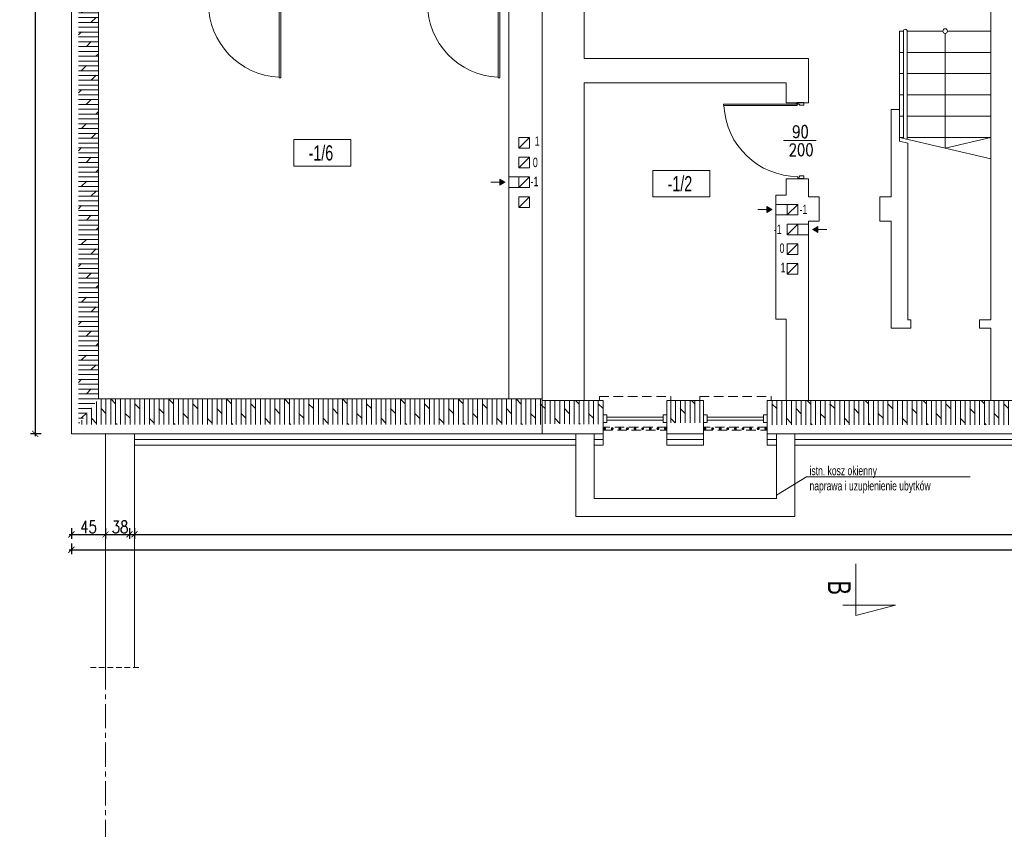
# Model space of a CAD drawing. Header units: millimetres. Extents: x 6354466 to 6508314, y -1889048 to -1342748.
# Tile 4 of 134: x 6382520 to 6395473, y -1865898 to -1855243. Entities that reach past the tile are written whole.
import ezdxf
from ezdxf.enums import TextEntityAlignment as Align

# ---------------------------------------------------------------- set-up
doc = ezdxf.new("R2010")
doc.units = ezdxf.units.MM
doc.header["$PDMODE"] = 3
doc.header["$PDSIZE"] = 10
doc.linetypes.add('CENTER', pattern=[50.8, 31.75, -6.35, 6.35, -6.35])
doc.linetypes.add('HIDDEN', pattern=[0.375, 0.25, -0.125])
for name, color, linetype, lineweight in [('L-2', 167, 'Continuous', 13), ('L-3', 10, 'Continuous', 18), ('L-4', 92, 'Continuous', 20), ('L-5', 152, 'Continuous', 9), ('L-AXIS', 10, 'CENTER', 18), ('L-DIM', 252, 'Continuous', 5), ('L-DRZWI', 146, 'Continuous', 13), ('L-HATCH', 252, 'Continuous', 5), ('L-ISTN WYPOSAZ', 167, 'Continuous', 5), ('L-ISTNIEJĄCE BUDYNKI', 167, 'Continuous', 5), ('L-TXT', 141, 'Continuous', 9)]:
    doc.layers.add(name, color=color, linetype=linetype, lineweight=lineweight)
doc.styles.add('125', font='cdmsimpl.shx', dxfattribs={"width": 0.7, "height": 125})
doc.styles.add('160', font='simplex.shx', dxfattribs={"width": 0.8, "height": 160})
doc.styles.add('200', font='cdmsimpl.shx', dxfattribs={"width": 0.7, "height": 200})
doc.styles.add('250', font='cdmsimpl.shx', dxfattribs={"width": 0.7, "height": 250})
doc.styles.add('CDM', font='cdmsimpl.shx', dxfattribs={"width": 0.8, "bigfont": 'cdmbigpl.shx'})
doc.styles.add('SIMPLEX', font='cdmsimpl.shx', dxfattribs={"width": 0.7, "bigfont": 'cdmbigpl.shx'})
doc.linetypes.add('BATTING', pattern='A,0.00254,-2.54,[134,ltypeshp.shx,S=2.54,R=0,X=-2.54,Y=0],-5.08,[134,ltypeshp.shx,S=2.54,R=180,X=2.54,Y=0],-2.54', length=10.16254)
doc.dimstyles.new('160', dxfattribs={"dimtxt": 160, "dimasz": 80, "dimexe": 60, "dimexo": 3, "dimgap": 18, "dimtad": 1, "dimdec": 0, "dimlfac": 0.1, "dimrnd": 1, "dimtxsty": '160', "dimblk": 'ARCHTICK', "dimcen": 2.5, "dimdle": 30, "dimadec": 0, "dimazin": 0, "dimtfac": 1, "dimtdec": 0, "dimtix": 1, "dimtmove": 2, "dimatfit": 0, "dimldrblk": 'NONE', "dimfxl": 0, "dimarcsym": 0})

# ---------------------------------------------------------------- blocks, each defined once
blk = doc.blocks.new('PMUI_DRZWI6')
at = {"layer": 'L-ISTNIEJĄCE BUDYNKI'}
for p, q in [((-1000, 40), (-1000, -40)), ((-965, 40), (-1000, 40)), ((-965, -20), (-965, 40)), ((-35, -20), (-35, 40)), ((-35, 40), (0, 40)), ((-1000, -40), (-980, -40)), ((-980, -40), (-980, -20)), ((-980, -20), (-965, -20)), ((-20, -50), (-40, -50)), ((-40, -50), (-40, -1020)), ((-20, -20), (-35, -20)), ((-20, -40), (-20, -20)), ((0, -40), (-20, -40)), ((-20, -50), (-20, -60)), ((-20, -1020), (-20, -50)), ((-40, -1020), (-20, -1020))]:
    blk.add_line(p, q, dxfattribs=at)
for points in [[(0, 40), (0, -40)], [(-20, -50), (-20, -1020)]]:
    blk.add_lwpolyline(points, dxfattribs=at)
blk.add_circle((-10, -50), 10, dxfattribs=at)
blk.add_arc((2, -39), 974, 180.0458, 267.2742, dxfattribs=at)
blk = doc.blocks.new('*U5')
for p, q in [((-5, 0), (-5, -5)), ((5, -5), (5, 0)), ((-5, -5), (5, -5)), ((-2, -5), (-2, -79)), ((2, -5), (2, -79)), ((-5, -84), (-5, -79)), ((-5, -79), (5, -79)), ((5, -79), (5, -84))]:
    blk.add_line(p, q)
blk = doc.blocks.new('opis pom')
at = {"color": 0}
blk.add_lwpolyline([(252897, -40977), (253644, -40977), (253644, -41327), (252897, -41327)], close=True, dxfattribs=at)
at = {"layer": 'L-4', "lineweight": 30, "style": '250', "width": 0.7}
blk.add_attdef('2', text='', height=250, dxfattribs=at).set_placement((253252, -41152), align=Align.MIDDLE_CENTER)
blk = doc.blocks.new('_ArchTick')
at = {"color": 0, "linetype": 'ByBlock', "const_width": 0.15}
blk.add_lwpolyline([(-0.5, -0.5), (0.5, 0.5)], dxfattribs=at)
blk = doc.blocks.new('*D103')
at = {"layer": 'Defpoints', "color": 0, "transparency": 16777216}
for p in [(6413415, -1860693), (6383965, -1860843), (6413415, -1862017)]:
    blk.add_point(p, dxfattribs=at)
at = {"layer": 'L-DIM', "color": 0, "lineweight": -2, "ltscale": 10, "transparency": 16777216}
for p, q in [((6383965, -1861937), (6383965, -1862077)), ((6413415, -1861937), (6413415, -1862077)), ((6383935, -1862017), (6413445, -1862017))]:
    blk.add_line(p, q, dxfattribs=at)
at = {"layer": 'L-DIM', "color": 0, "linetype": 'ByBlock', "lineweight": -2, "transparency": 16777216, "xscale": 80, "yscale": 80, "zscale": 80, "rotation": 180}
blk.add_blockref('_ArchTick', (6383965, -1862017), dxfattribs=at)
at = {"layer": 'L-DIM', "color": 0, "linetype": 'ByBlock', "lineweight": -2, "transparency": 16777216, "xscale": 80, "yscale": 80, "zscale": 80}
blk.add_blockref('_ArchTick', (6413415, -1862017), dxfattribs=at)
at = {"layer": 'L-DIM', "color": 0, "ltscale": 10, "transparency": 16777216, "insert": (6398690, -1861919), "char_height": 160, "attachment_point": 5, "style": '160'}
blk.add_mtext('2945', dxfattribs=at)
blk = doc.blocks.new('_None')
blk = doc.blocks.new('*D104')
at = {"layer": 'Defpoints', "color": 0, "ltscale": 10, "transparency": 16777216}
for p in [(6383650, -1860693), (6384030, -1860843), (6384030, -1862017)]:
    blk.add_point(p, dxfattribs=at)
at = {"layer": 'L-DIM', "color": 0, "lineweight": -2, "ltscale": 10, "transparency": 16777216}
for p, q in [((6383650, -1861937), (6383650, -1862077)), ((6384030, -1861937), (6384030, -1862077)), ((6383620, -1862017), (6384060, -1862017))]:
    blk.add_line(p, q, dxfattribs=at)
at = {"layer": 'L-DIM', "color": 0, "lineweight": -2, "ltscale": 10, "transparency": 16777216, "xscale": 80, "yscale": 80, "zscale": 80, "rotation": 180}
blk.add_blockref('_ArchTick', (6383650, -1862017), dxfattribs=at)
at = {"layer": 'L-DIM', "color": 0, "lineweight": -2, "ltscale": 10, "transparency": 16777216, "xscale": 80, "yscale": 80, "zscale": 80}
blk.add_blockref('_ArchTick', (6384030, -1862017), dxfattribs=at)
at = {"layer": 'L-DIM', "color": 0, "ltscale": 10, "transparency": 16777216, "insert": (6383840, -1861919), "char_height": 160, "attachment_point": 5, "style": '160'}
blk.add_mtext('38', dxfattribs=at)
blk = doc.blocks.new('*D105')
at = {"layer": 'Defpoints', "color": 0, "ltscale": 10, "transparency": 16777216}
for p in [(6383200, -1860693), (6383650, -1860693), (6383650, -1862017)]:
    blk.add_point(p, dxfattribs=at)
at = {"layer": 'L-DIM', "color": 0, "lineweight": -2, "ltscale": 10, "transparency": 16777216}
for p, q in [((6383200, -1861937), (6383200, -1862077)), ((6383650, -1861937), (6383650, -1862077)), ((6383170, -1862017), (6383680, -1862017))]:
    blk.add_line(p, q, dxfattribs=at)
at = {"layer": 'L-DIM', "color": 0, "lineweight": -2, "ltscale": 10, "transparency": 16777216, "xscale": 80, "yscale": 80, "zscale": 80, "rotation": 180}
blk.add_blockref('_ArchTick', (6383200, -1862017), dxfattribs=at)
at = {"layer": 'L-DIM', "color": 0, "lineweight": -2, "ltscale": 10, "transparency": 16777216, "xscale": 80, "yscale": 80, "zscale": 80}
blk.add_blockref('_ArchTick', (6383650, -1862017), dxfattribs=at)
at = {"layer": 'L-DIM', "color": 0, "ltscale": 10, "transparency": 16777216, "insert": (6383425, -1861919), "char_height": 160, "attachment_point": 5, "style": '160'}
blk.add_mtext('45', dxfattribs=at)
blk = doc.blocks.new('*D106')
at = {"layer": 'Defpoints', "color": 0, "transparency": 16777216}
for p in [(6383200, -1860693), (6413415, -1860693), (6413415, -1862219)]:
    blk.add_point(p, dxfattribs=at)
at = {"layer": 'L-DIM', "color": 0, "lineweight": -2, "ltscale": 10, "transparency": 16777216}
for p, q in [((6383170, -1862219), (6413445, -1862219)), ((6383200, -1862139), (6383200, -1862279)), ((6413415, -1862139), (6413415, -1862279))]:
    blk.add_line(p, q, dxfattribs=at)
at = {"layer": 'L-DIM', "color": 0, "linetype": 'ByBlock', "lineweight": -2, "transparency": 16777216, "xscale": 80, "yscale": 80, "zscale": 80, "rotation": 180}
blk.add_blockref('_ArchTick', (6383200, -1862219), dxfattribs=at)
at = {"layer": 'L-DIM', "color": 0, "linetype": 'ByBlock', "lineweight": -2, "transparency": 16777216, "xscale": 80, "yscale": 80, "zscale": 80}
blk.add_blockref('_ArchTick', (6413415, -1862219), dxfattribs=at)
at = {"layer": 'L-DIM', "color": 0, "ltscale": 10, "transparency": 16777216, "insert": (6398308, -1862121), "char_height": 160, "attachment_point": 5, "style": '160'}
blk.add_mtext('3022', dxfattribs=at)
blk = doc.blocks.new('*D107')
at = {"layer": 'Defpoints', "color": 0, "transparency": 16777216}
for p in [(6413285, -1848813), (6382723, -1860693), (6383200, -1860693)]:
    blk.add_point(p, dxfattribs=at)
at = {"layer": 'L-DIM', "color": 0, "lineweight": -2, "ltscale": 10, "transparency": 16777216}
for p, q in [((6382723, -1848783), (6382723, -1860723)), ((6382803, -1848813), (6382663, -1848813)), ((6382803, -1860693), (6382663, -1860693))]:
    blk.add_line(p, q, dxfattribs=at)
at = {"layer": 'L-DIM', "color": 0, "linetype": 'ByBlock', "lineweight": -2, "transparency": 16777216, "xscale": 80, "yscale": 80, "zscale": 80}
for p, rotation in [((6382723, -1848813), 90), ((6382723, -1860693), 270)]:
    blk.add_blockref('_ArchTick', p, dxfattribs=dict(at, rotation=rotation))
at = {"layer": 'L-DIM', "color": 0, "ltscale": 10, "transparency": 16777216, "insert": (6382625, -1854753), "char_height": 160, "attachment_point": 5, "rotation": 90, "style": '160'}
blk.add_mtext('1188', dxfattribs=at)
blk = doc.blocks.new('*U112')
for p, q in [((500, 203), (500, -228)), ((35, 40), (0, 40)), ((35, -20), (35, 40)), ((965, -20), (965, 40)), ((965, 40), (1000, 40)), ((1000, 40), (1000, -40)), ((0, -40), (20, -40)), ((20, -40), (20, -20)), ((20, -20), (35, -20)), ((20, -50), (20, -60)), ((20, -50), (40, -50)), ((20, -1020), (20, -50)), ((40, -50), (40, -1020)), ((980, -20), (965, -20)), ((980, -40), (980, -20)), ((1000, -40), (980, -40)), ((40, -1020), (20, -1020))]:
    blk.add_line(p, q)
for points in [[(0, 40), (0, -40)], [(20, -50), (20, -1020)]]:
    blk.add_lwpolyline(points)
blk.add_circle((10, -50), 10)
blk.add_arc((-2, -39), 974, 272.7258, 359.9542)
at = {"style": '160', "width": 0.8}
blk.add_attdef('SZER', text='', height=160, rotation=90, dxfattribs=at).set_placement((511, -6), align=Align.BOTTOM_CENTER)
blk.add_attdef('WYS', text='', height=160, rotation=90, dxfattribs=at).set_placement((541, 3), align=Align.TOP_CENTER)
at = {"style": 'CDM', "width": 0.8, "flags": 1}
blk.add_attdef('POZIOM', (891, 100), '', height=125, dxfattribs=at)

msp = doc.modelspace()

# ---------------------------------------------------------------- hatches: boundary and pattern name
at = {"layer": 'L-HATCH', "ltscale": 10, "true_color": 0x139b48, "transparency": 33554687}
h = msp.add_hatch(dxfattribs=at)
h.set_pattern_fill('DOLMIT', color=114, scale=10)
h.paths.add_polyline_path([(6383555.3, -1855123.4), (6383555.3, -1854853.4), (6383555.3, -1853423.4), (6383555.3, -1853073.4), (6383555.3, -1849473.4), (6383293.6, -1849097.3), (6383293.6, -1860572.6), (6383555.3, -1860233.4)])
h = msp.add_hatch(dxfattribs=at)
h.set_pattern_fill('DOLMIT', color=114, scale=10, angle=90)
h.paths.add_polyline_path([(6389395.3, -1860233.4), (6388955.3, -1860233.4), (6383555.3, -1860233.4), (6383293.6, -1860572.6), (6389395.3, -1860572.6)])
h = msp.add_hatch(dxfattribs=at)
h.set_pattern_fill('DOLMIT', color=114, scale=10, angle=90)
h.paths.add_polyline_path([(6395645.3, -1860303.4), (6395645.3, -1860253.4), (6395295.3, -1860253.4), (6392895.3, -1860253.4), (6392605.3, -1860253.4), (6392355.3, -1860253.4), (6392355.3, -1860573.9), (6395645.3, -1860573.9)])
h.paths.add_polyline_path([(6391515.3, -1860253.4), (6391035.3, -1860253.4), (6391035.3, -1860548.2), (6391515.3, -1860548.2)])
h.paths.add_polyline_path([(6390195.3, -1860253.4), (6389945.3, -1860253.4), (6389395.3, -1860253.4), (6389395.3, -1860561.4), (6390195.3, -1860568.6)])
at = {"layer": 'L-ISTN WYPOSAZ'}
h = msp.add_hatch(color=256, dxfattribs=at)
h.dxf.hatch_style = 1
h.paths.add_polyline_path([(6388905.3, -1857383.4), (6388837, -1857343.9), (6388837, -1857422.9)])
h = msp.add_hatch(color=256, dxfattribs=at)
h.dxf.hatch_style = 1
h.paths.add_polyline_path([(6392415.3, -1857743.4), (6392347, -1857703.9), (6392347, -1857782.9)])
h = msp.add_hatch(color=256, dxfattribs=at)
h.dxf.hatch_style = 1
h.paths.add_polyline_path([(6392951.5, -1858003.4), (6393019.8, -1857963.9), (6393019.8, -1858042.9)])

# ---------------------------------------------------------------- linework, layer by layer
at = {"layer": 'L-3', "ltscale": 10}
for p, q in [((6390195.3, -1860693.4), (6384030.3, -1860693.4)), ((6389835.3, -1860693.4), (6389835.3, -1861783.4)), ((6390075.3, -1860693.4), (6390075.3, -1861543.4)), ((6390195.3, -1860693.4), (6390195.3, -1860843.4)), ((6391515.3, -1860693.4), (6391035.3, -1860693.4)), ((6391035.3, -1860693.4), (6391035.3, -1860843.4)), ((6391515.3, -1860693.4), (6391515.3, -1860843.4)), ((6413415.3, -1860693.4), (6392355.3, -1860693.4)), ((6392355.3, -1860693.4), (6392355.3, -1860843.4)), ((6392475.3, -1861543.4), (6392475.3, -1860693.4)), ((6392715.3, -1861783.4), (6392715.3, -1860693.4)), ((6390075.3, -1861543.4), (6392475.3, -1861543.4)), ((6389835.3, -1861783.4), (6392715.3, -1861783.4))]:
    msp.add_line(p, q, dxfattribs=at)
at = {"layer": 'L-3', "color": 40, "true_color": 0xf8d731}
for p, q in [((6393520, -1862403.3), (6393520, -1863084.9)), ((6394039.7, -1862946.4), (6393347.8, -1862946.4)), ((6393520, -1863084.9), (6394039.7, -1862946.4))]:
    msp.add_line(p, q, dxfattribs=at)
at = {"layer": 'L-3', "linetype": 'BATTING', "ltscale": 7}
for points in [[(6384030.3, -1860768.4), (6389835.3, -1860768.4)], [(6390075.3, -1860768.4), (6390195.3, -1860768.4)], [(6391035.3, -1860768.4), (6391515.3, -1860768.4)], [(6392355.3, -1860768.4), (6392475.3, -1860768.4)], [(6392715.3, -1860768.4), (6413435.3, -1860768.4)]]:
    msp.add_lwpolyline(points, dxfattribs=at)
at = {"layer": 'L-3', "ltscale": 10}
for points in [[(6384030.3, -1860843.4), (6389835.3, -1860843.4)], [(6390075.3, -1860843.4), (6390195.3, -1860843.4)], [(6391035.3, -1860843.4), (6391515.3, -1860843.4)], [(6392355.3, -1860843.4), (6392475.3, -1860843.4)], [(6392715.3, -1860843.4), (6413435.3, -1860843.4)]]:
    msp.add_lwpolyline(points, dxfattribs=at)
at = {"layer": 'L-AXIS', "ltscale": 10}
msp.add_line((6383200.3, -1860693.4), (6383200.3, -1848963.4), dxfattribs=at)
msp.add_lwpolyline([(6383200.3, -1860693.4), (6383650.3, -1860693.4), (6383650.3, -1867322.3)], dxfattribs=at)
at = {"layer": 'L-HATCH', "ltscale": 10}
for p, q in [((6388955.3, -1860233.4), (6389395.3, -1860233.4)), ((6389945.3, -1860253.4), (6389395.3, -1860253.4)), ((6392605.3, -1860253.4), (6392895.3, -1860253.4)), ((6395295.3, -1860253.4), (6395645.3, -1860253.4)), ((6383650.3, -1860693.4), (6384030.3, -1860693.4))]:
    msp.add_line(p, q, dxfattribs=at)
at = {"layer": 'L-HATCH', "linetype": 'HIDDEN', "ltscale": 500}
for p, q in [((6390145.3, -1860253.4), (6390145.3, -1860203.4)), ((6390145.3, -1860203.4), (6391085.3, -1860203.4)), ((6391085.3, -1860203.4), (6391085.3, -1860253.4)), ((6391465.3, -1860253.4), (6391465.3, -1860203.4)), ((6391465.3, -1860203.4), (6392405.3, -1860203.4)), ((6392405.3, -1860203.4), (6392405.3, -1860253.4))]:
    msp.add_line(p, q, dxfattribs=at)
at = {"layer": 'L-HATCH', "linetype": 'HIDDEN', "ltscale": 300}
msp.add_line((6383449.6, -1863766.6), (6384098.4, -1863766.6), dxfattribs=at)
at = {"layer": 'L-HATCH', "linetype": 'HIDDEN', "ltscale": 500}
for points in [[(6390195.3, -1860645.6), (6391035.3, -1860645.6), (6391035.3, -1860605.6), (6390195.3, -1860605.6)], [(6391515.3, -1860645.6), (6392355.3, -1860645.6), (6392355.3, -1860605.6), (6391515.3, -1860605.6)]]:
    msp.add_lwpolyline(points, close=True, dxfattribs=at)
for centre, radius in [((6390215.3, -1860625.6), 12), ((6390215.3, -1860625.6), 11), ((6390215.3, -1860625.6), 10), ((6390215.3, -1860625.6), 9), ((6390215.3, -1860625.6), 8), ((6390215.3, -1860625.6), 7), ((6390215.3, -1860625.6), 6), ((6390215.3, -1860625.6), 5), ((6390215.3, -1860625.6), 4), ((6390215.3, -1860625.6), 3), ((6390215.3, -1860625.6), 3), ((6390215.3, -1860625.6), 2), ((6390215.3, -1860625.6), 1), ((6390315.3, -1860625.6), 12), ((6390315.3, -1860625.6), 11), ((6390315.3, -1860625.6), 10), ((6390315.3, -1860625.6), 9), ((6390315.3, -1860625.6), 8), ((6390315.3, -1860625.6), 7), ((6390315.3, -1860625.6), 6), ((6390315.3, -1860625.6), 5), ((6390315.3, -1860625.6), 4), ((6390315.3, -1860625.6), 3), ((6390315.3, -1860625.6), 3), ((6390315.3, -1860625.6), 2), ((6390315.3, -1860625.6), 1), ((6390415.3, -1860625.6), 12), ((6390415.3, -1860625.6), 11), ((6390415.3, -1860625.6), 10), ((6390415.3, -1860625.6), 9), ((6390415.3, -1860625.6), 8), ((6390415.3, -1860625.6), 7), ((6390415.3, -1860625.6), 6), ((6390415.3, -1860625.6), 5), ((6390415.3, -1860625.6), 4), ((6390415.3, -1860625.6), 3), ((6390415.3, -1860625.6), 3), ((6390415.3, -1860625.6), 2), ((6390415.3, -1860625.6), 1), ((6390515.3, -1860625.6), 12), ((6390515.3, -1860625.6), 11), ((6390515.3, -1860625.6), 10), ((6390515.3, -1860625.6), 9), ((6390515.3, -1860625.6), 8), ((6390515.3, -1860625.6), 7), ((6390515.3, -1860625.6), 6), ((6390515.3, -1860625.6), 5), ((6390515.3, -1860625.6), 4), ((6390515.3, -1860625.6), 3), ((6390515.3, -1860625.6), 3), ((6390515.3, -1860625.6), 2), ((6390515.3, -1860625.6), 1), ((6390615.3, -1860625.6), 12), ((6390615.3, -1860625.6), 11), ((6390615.3, -1860625.6), 10), ((6390615.3, -1860625.6), 9), ((6390615.3, -1860625.6), 8), ((6390615.3, -1860625.6), 7), ((6390615.3, -1860625.6), 6), ((6390615.3, -1860625.6), 5), ((6390615.3, -1860625.6), 4), ((6390615.3, -1860625.6), 3), ((6390615.3, -1860625.6), 3), ((6390615.3, -1860625.6), 2), ((6390615.3, -1860625.6), 1), ((6390715.3, -1860625.6), 12), ((6390715.3, -1860625.6), 11), ((6390715.3, -1860625.6), 10), ((6390715.3, -1860625.6), 9), ((6390715.3, -1860625.6), 8), ((6390715.3, -1860625.6), 7), ((6390715.3, -1860625.6), 6), ((6390715.3, -1860625.6), 5), ((6390715.3, -1860625.6), 4), ((6390715.3, -1860625.6), 3), ((6390715.3, -1860625.6), 3), ((6390715.3, -1860625.6), 2), ((6390715.3, -1860625.6), 1), ((6390815.3, -1860625.6), 12), ((6390815.3, -1860625.6), 11), ((6390815.3, -1860625.6), 10), ((6390815.3, -1860625.6), 9), ((6390815.3, -1860625.6), 8), ((6390815.3, -1860625.6), 7), ((6390815.3, -1860625.6), 6), ((6390815.3, -1860625.6), 5), ((6390815.3, -1860625.6), 4), ((6390815.3, -1860625.6), 3), ((6390815.3, -1860625.6), 3), ((6390815.3, -1860625.6), 2), ((6390815.3, -1860625.6), 1), ((6390915.3, -1860625.6), 12), ((6390915.3, -1860625.6), 11), ((6390915.3, -1860625.6), 10), ((6390915.3, -1860625.6), 9), ((6390915.3, -1860625.6), 8), ((6390915.3, -1860625.6), 7), ((6390915.3, -1860625.6), 6), ((6390915.3, -1860625.6), 5), ((6390915.3, -1860625.6), 4), ((6390915.3, -1860625.6), 3), ((6390915.3, -1860625.6), 3), ((6390915.3, -1860625.6), 2), ((6390915.3, -1860625.6), 1), ((6391015.3, -1860625.6), 12), ((6391015.3, -1860625.6), 11), ((6391015.3, -1860625.6), 10), ((6391015.3, -1860625.6), 9), ((6391015.3, -1860625.6), 8), ((6391015.3, -1860625.6), 7), ((6391015.3, -1860625.6), 6), ((6391015.3, -1860625.6), 5), ((6391015.3, -1860625.6), 4), ((6391015.3, -1860625.6), 3), ((6391015.3, -1860625.6), 3), ((6391015.3, -1860625.6), 2), ((6391015.3, -1860625.6), 1), ((6391535.3, -1860625.6), 12), ((6391535.3, -1860625.6), 11), ((6391535.3, -1860625.6), 10), ((6391535.3, -1860625.6), 9), ((6391535.3, -1860625.6), 8), ((6391535.3, -1860625.6), 7), ((6391535.3, -1860625.6), 6), ((6391535.3, -1860625.6), 5), ((6391535.3, -1860625.6), 4), ((6391535.3, -1860625.6), 3), ((6391535.3, -1860625.6), 3), ((6391535.3, -1860625.6), 2), ((6391535.3, -1860625.6), 1), ((6391635.3, -1860625.6), 12), ((6391635.3, -1860625.6), 11), ((6391635.3, -1860625.6), 10), ((6391635.3, -1860625.6), 9), ((6391635.3, -1860625.6), 8), ((6391635.3, -1860625.6), 7), ((6391635.3, -1860625.6), 6), ((6391635.3, -1860625.6), 5), ((6391635.3, -1860625.6), 4), ((6391635.3, -1860625.6), 3), ((6391635.3, -1860625.6), 3), ((6391635.3, -1860625.6), 2), ((6391635.3, -1860625.6), 1), ((6391735.3, -1860625.6), 12), ((6391735.3, -1860625.6), 11), ((6391735.3, -1860625.6), 10), ((6391735.3, -1860625.6), 9), ((6391735.3, -1860625.6), 8), ((6391735.3, -1860625.6), 7), ((6391735.3, -1860625.6), 6), ((6391735.3, -1860625.6), 5), ((6391735.3, -1860625.6), 4), ((6391735.3, -1860625.6), 3), ((6391735.3, -1860625.6), 3), ((6391735.3, -1860625.6), 2), ((6391735.3, -1860625.6), 1), ((6391835.3, -1860625.6), 12), ((6391835.3, -1860625.6), 11), ((6391835.3, -1860625.6), 10), ((6391835.3, -1860625.6), 9), ((6391835.3, -1860625.6), 8), ((6391835.3, -1860625.6), 7), ((6391835.3, -1860625.6), 6), ((6391835.3, -1860625.6), 5), ((6391835.3, -1860625.6), 4), ((6391835.3, -1860625.6), 3), ((6391835.3, -1860625.6), 3), ((6391835.3, -1860625.6), 2), ((6391835.3, -1860625.6), 1), ((6391935.3, -1860625.6), 12), ((6391935.3, -1860625.6), 11), ((6391935.3, -1860625.6), 10), ((6391935.3, -1860625.6), 9), ((6391935.3, -1860625.6), 8), ((6391935.3, -1860625.6), 7), ((6391935.3, -1860625.6), 6), ((6391935.3, -1860625.6), 5), ((6391935.3, -1860625.6), 4), ((6391935.3, -1860625.6), 3), ((6391935.3, -1860625.6), 3), ((6391935.3, -1860625.6), 2), ((6391935.3, -1860625.6), 1), ((6392035.3, -1860625.6), 12), ((6392035.3, -1860625.6), 11), ((6392035.3, -1860625.6), 10), ((6392035.3, -1860625.6), 9), ((6392035.3, -1860625.6), 8), ((6392035.3, -1860625.6), 7), ((6392035.3, -1860625.6), 6), ((6392035.3, -1860625.6), 5), ((6392035.3, -1860625.6), 4), ((6392035.3, -1860625.6), 3), ((6392035.3, -1860625.6), 3), ((6392035.3, -1860625.6), 2), ((6392035.3, -1860625.6), 1), ((6392135.3, -1860625.6), 12), ((6392135.3, -1860625.6), 11), ((6392135.3, -1860625.6), 10), ((6392135.3, -1860625.6), 9), ((6392135.3, -1860625.6), 8), ((6392135.3, -1860625.6), 7), ((6392135.3, -1860625.6), 6), ((6392135.3, -1860625.6), 5), ((6392135.3, -1860625.6), 4), ((6392135.3, -1860625.6), 3), ((6392135.3, -1860625.6), 3), ((6392135.3, -1860625.6), 2), ((6392135.3, -1860625.6), 1), ((6392235.3, -1860625.6), 12), ((6392235.3, -1860625.6), 11), ((6392235.3, -1860625.6), 10), ((6392235.3, -1860625.6), 9), ((6392235.3, -1860625.6), 8), ((6392235.3, -1860625.6), 7), ((6392235.3, -1860625.6), 6), ((6392235.3, -1860625.6), 5), ((6392235.3, -1860625.6), 4), ((6392235.3, -1860625.6), 3), ((6392235.3, -1860625.6), 3), ((6392235.3, -1860625.6), 2), ((6392235.3, -1860625.6), 1), ((6392335.3, -1860625.6), 12), ((6392335.3, -1860625.6), 11), ((6392335.3, -1860625.6), 10), ((6392335.3, -1860625.6), 9), ((6392335.3, -1860625.6), 8), ((6392335.3, -1860625.6), 7), ((6392335.3, -1860625.6), 6), ((6392335.3, -1860625.6), 5), ((6392335.3, -1860625.6), 4), ((6392335.3, -1860625.6), 3), ((6392335.3, -1860625.6), 3), ((6392335.3, -1860625.6), 2), ((6392335.3, -1860625.6), 1)]:
    msp.add_circle(centre, radius, dxfattribs=at)
at = {"layer": 'L-ISTN WYPOSAZ'}
for p, q in [((6388837, -1857383.4), (6388718.6, -1857383.4)), ((6392347, -1857743.4), (6392228.6, -1857743.4)), ((6393019.8, -1858003.4), (6393138.2, -1858003.4))]:
    msp.add_line(p, q, dxfattribs=at)
for points in [[(6388905.3, -1857383.4), (6388837, -1857343.9), (6388837, -1857422.9)], [(6392415.3, -1857743.4), (6392347, -1857703.9), (6392347, -1857782.9)], [(6392951.5, -1858003.4), (6393019.8, -1857963.9), (6393019.8, -1858042.9)]]:
    msp.add_lwpolyline(points, close=True, dxfattribs=at)
at = {"layer": 'L-ISTNIEJĄCE BUDYNKI'}
for p, q in [((6383200.3, -1860693.4), (6383200.3, -1848963.4)), ((6395295.3, -1853963.4), (6395295.3, -1859193.4)), ((6389395.3, -1854908.4), (6389395.3, -1860693.4)), ((6389945.3, -1854908.4), (6389945.3, -1855753.4)), ((6383555.3, -1855123.4), (6383555.3, -1860233.4)), ((6388955.3, -1855118.5), (6388955.3, -1857313.4)), ((6394145.3, -1855393.4), (6394095.3, -1855393.4)), ((6394095.3, -1855393.4), (6394095.3, -1856793.4)), ((6394145.3, -1855393.4), (6394145.3, -1856805)), ((6394665.3, -1855393.4), (6394195.3, -1855393.4)), ((6394195.3, -1855393.4), (6394195.3, -1856816.7)), ((6394695.3, -1855423.4), (6394695.3, -1856933.4)), ((6395295.3, -1855393.4), (6394725.3, -1855393.4)), ((6389945.3, -1855753.4), (6390795.3, -1855753.4)), ((6390555.3, -1855753.4), (6390795.3, -1855753.4)), ((6390793, -1855753.4), (6392135.3, -1855753.4)), ((6391795.3, -1855753.4), (6392895.3, -1855753.4)), ((6392895.3, -1855753.4), (6392895.3, -1856337.5)), ((6394145.3, -1855673.4), (6394095.3, -1855673.4)), ((6395295.3, -1855673.4), (6394195.3, -1855673.4)), ((6394145.3, -1855953.4), (6394095.3, -1855953.4)), ((6395295.3, -1855953.4), (6394195.3, -1855953.4)), ((6389945.3, -1856073.4), (6390795.3, -1856073.4)), ((6389945.3, -1856073.4), (6389945.3, -1860253.4)), ((6390795.3, -1856073.4), (6392055.3, -1856073.4)), ((6392055.3, -1856073.4), (6392605.3, -1856073.4)), ((6392605.3, -1856073.4), (6392605.3, -1856337.5)), ((6394145.3, -1856233.4), (6394095.3, -1856233.4)), ((6395295.3, -1856233.4), (6394195.3, -1856233.4)), ((6392605.3, -1856337.5), (6392895.3, -1856337.5)), ((6393985.3, -1857573.4), (6393985.3, -1856423.4)), ((6393985.3, -1856423.4), (6394095.3, -1856423.4)), ((6394095.3, -1856843.4), (6394095.3, -1856423.4)), ((6394145.3, -1856513.4), (6394095.3, -1856513.4)), ((6395295.3, -1856513.4), (6394195.3, -1856513.4)), ((6389085.3, -1856933.4), (6389225.3, -1856793.4)), ((6394145.3, -1856793.4), (6394095.3, -1856793.4)), ((6394095.3, -1856793.4), (6395295.3, -1857073.4)), ((6395295.3, -1856793.4), (6394195.3, -1856793.4)), ((6394695.3, -1856933.4), (6395295.3, -1856793.4)), ((6394205.3, -1856869), (6394095.3, -1856843.4)), ((6394205.3, -1859193.4), (6394205.3, -1856869)), ((6389085.3, -1857193.4), (6389225.3, -1857053.4)), ((6389225.3, -1857313.4), (6388955.3, -1857313.4)), ((6388955.3, -1857313.4), (6388955.3, -1857453.4)), ((6389085.3, -1857453.4), (6389225.3, -1857313.4)), ((6389225.3, -1857313.4), (6389225.3, -1857453.4)), ((6388955.3, -1857453.4), (6388955.3, -1860233.4)), ((6389225.3, -1857453.4), (6388955.3, -1857453.4)), ((6392605.3, -1857337.5), (6392605.3, -1857553.4)), ((6392605.3, -1857337.5), (6392605.3, -1857553.4)), ((6392605.3, -1857337.5), (6392895.3, -1857337.5)), ((6392895.3, -1857337.5), (6392895.3, -1857573.4)), ((6389085.3, -1857713.4), (6389225.3, -1857573.4)), ((6389225.3, -1857573.4), (6389225.3, -1857713.4)), ((6392465.3, -1857553.4), (6392465.3, -1857673.4)), ((6392605.3, -1857553.4), (6392465.3, -1857553.4)), ((6392895.3, -1857573.4), (6393035.3, -1857573.4)), ((6393035.3, -1857573.4), (6393035.3, -1857893.4)), ((6393835.3, -1857573.4), (6393985.3, -1857573.4)), ((6393835.3, -1857573.4), (6393835.3, -1857893.4)), ((6392465.3, -1857673.4), (6392755.3, -1857673.4)), ((6392465.3, -1857673.4), (6392465.3, -1857813.4)), ((6392615.3, -1857813.4), (6392755.3, -1857673.4)), ((6392755.3, -1857673.4), (6392755.3, -1857813.4)), ((6392465.3, -1857813.4), (6392465.3, -1859183.4)), ((6392755.3, -1857813.4), (6392465.3, -1857813.4)), ((6392615.3, -1858073.4), (6392755.3, -1857933.4)), ((6392615.3, -1857933.4), (6392895.3, -1857933.4)), ((6392615.3, -1857933.4), (6392615.3, -1858073.4)), ((6392895.3, -1857893.4), (6392895.3, -1857933.4)), ((6392895.3, -1857893.4), (6393035.3, -1857893.4)), ((6392895.3, -1857933.4), (6392895.3, -1858073.4)), ((6393835.3, -1857893.4), (6393985.3, -1857893.4)), ((6393985.3, -1857893.4), (6393985.3, -1859303.4)), ((6392615.3, -1858073.4), (6392895.3, -1858073.4)), ((6392895.3, -1858073.4), (6392895.3, -1860253.4)), ((6392615.3, -1858333.4), (6392755.3, -1858193.4)), ((6392615.3, -1858593.4), (6392755.3, -1858453.4)), ((6392465.3, -1859183.4), (6392605.3, -1859183.4)), ((6392605.3, -1859183.4), (6392605.3, -1860253.4)), ((6394245.3, -1859193.4), (6394205.3, -1859193.4)), ((6394245.3, -1859193.4), (6394245.3, -1859303.4)), ((6395145.3, -1859193.4), (6395295.3, -1859193.4)), ((6395145.3, -1859193.4), (6395145.3, -1859303.4)), ((6394245.3, -1859303.4), (6393985.3, -1859303.4)), ((6395145.3, -1859303.4), (6395295.3, -1859303.4)), ((6395295.3, -1859303.4), (6395295.3, -1860253.4)), ((6383555.3, -1860233.4), (6388955.3, -1860233.4)), ((6389945.3, -1860253.4), (6390195.3, -1860253.4)), ((6390195.3, -1860253.4), (6390195.3, -1860693.4)), ((6391035.3, -1860253.4), (6391515.3, -1860253.4)), ((6391035.3, -1860253.4), (6391035.3, -1860693.4)), ((6391515.3, -1860253.4), (6391515.3, -1860693.4)), ((6392355.3, -1860253.4), (6392605.3, -1860253.4)), ((6392355.3, -1860253.4), (6392355.3, -1860693.4)), ((6395295.3, -1860253.4), (6392895.3, -1860253.4)), ((6383650.3, -1860693.4), (6383200.3, -1860693.4)), ((6383650.3, -1860693.4), (6383650.3, -1863766.6)), ((6384030.3, -1860693.4), (6384030.3, -1863766.6))]:
    msp.add_line(p, q, dxfattribs=at)
for points in [[(6389085.3, -1856933.4), (6389225.3, -1856933.4), (6389225.3, -1856793.4), (6389085.3, -1856793.4)], [(6389085.3, -1857193.4), (6389225.3, -1857193.4), (6389225.3, -1857053.4), (6389085.3, -1857053.4)], [(6389085.3, -1857453.4), (6389225.3, -1857453.4), (6389225.3, -1857313.4), (6389085.3, -1857313.4)], [(6389085.3, -1857713.4), (6389225.3, -1857713.4), (6389225.3, -1857573.4), (6389085.3, -1857573.4)], [(6392615.3, -1857813.4), (6392755.3, -1857813.4), (6392755.3, -1857673.4), (6392615.3, -1857673.4)], [(6392615.3, -1858073.4), (6392755.3, -1858073.4), (6392755.3, -1857933.4), (6392615.3, -1857933.4)], [(6392615.3, -1858333.4), (6392755.3, -1858333.4), (6392755.3, -1858193.4), (6392615.3, -1858193.4)], [(6392615.3, -1858593.4), (6392755.3, -1858593.4), (6392755.3, -1858453.4), (6392615.3, -1858453.4)]]:
    msp.add_lwpolyline(points, close=True, dxfattribs=at)
msp.add_circle((6394695.3, -1855393.4), 30, dxfattribs=at)
msp.add_arc((6394170.3, -1855393.4), 25, 0, 180, dxfattribs=at)
at = {"layer": 'L-TXT', "ltscale": 10}
for p, q in [((6392872.7, -1861258.5), (6392475.3, -1861502.9)), ((6395023.3, -1861258.5), (6392872.7, -1861258.5))]:
    msp.add_line(p, q, dxfattribs=at)

# ---------------------------------------------------------------- block references
at = {"layer": 'L-5'}
ref = msp.add_blockref('opis pom', (6133230.3, -1815844.9), dxfattribs=at)
ref.add_attrib('2', '-1/6', dxfattribs={"layer": 'L-3', "height": 200, "style": '200', "width": 0.7}).set_placement((6386482.5, -1856996.8), align=Align.MIDDLE_CENTER)
ref = msp.add_blockref('opis pom', (6137953.3, -1816249.1), dxfattribs=at)
ref.add_attrib('2', '-1/2', dxfattribs={"layer": 'L-3', "height": 200, "style": '200', "width": 0.7}).set_placement((6391205.5, -1857401), align=Align.MIDDLE_CENTER)
at = {"layer": 'L-DRZWI', "ltscale": 8, "rotation": 269.9999999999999}
msp.add_blockref('*U112', (6392796.7, -1856334.4), dxfattribs=at).add_auto_attribs({'WYS': '200', 'SZER': '90'})
at = {"layer": 'L-HATCH', "linetype": 'HIDDEN', "ltscale": 500, "xscale": -10, "yscale": 10, "zscale": 10, "rotation": 270}
for p in [(6391035.3, -1860493.7), (6392355.3, -1860493.7)]:
    msp.add_blockref('*U5', p, dxfattribs=at)
at = {"layer": 'L-ISTNIEJĄCE BUDYNKI'}
for p in [(6385975.3, -1854988.4), (6388855.3, -1854988.4)]:
    msp.add_blockref('PMUI_DRZWI6', p, dxfattribs=at)

# ---------------------------------------------------------------- texts
at = {"layer": 'L-2', "style": '200', "width": 0.7}
msp.add_text('B', height=300, rotation=270, dxfattribs=at).set_placement((6393153.5, -1862626.3))
at = {"layer": 'L-ISTN WYPOSAZ', "style": '125', "width": 0.7}
for s, p in [('1', (6389295.2, -1856903.1, 0)), ('0', (6389270.7, -1857184.4, 0)), ('-1', (6389240.9, -1857434.7, 0)), ('-1', (6392778.1, -1857802.7, 0)), ('-1', (6392440.3, -1858064.5, 0)), ('0', (6392515.9, -1858313.1, 0)), ('1', (6392529.1, -1858567.7, 0))]:
    msp.add_text(s, height=125, dxfattribs=at).set_placement(p)
at = {"layer": 'L-TXT', "style": 'SIMPLEX', "width": 0.7}
for s, p in [('istn. kosz okienny', (6392910.8, -1861238.8)), ('naprawa i uzupłenienie ubytków', (6392910.8, -1861438.3))]:
    msp.add_text(s, height=120, dxfattribs=at).set_placement(p)

# ---------------------------------------------------------------- dimensions: what is measured, and where the dimension line sits
at = {"layer": 'L-DIM', "ltscale": 10}
dim = msp.add_linear_dim(base=(6382722.8, -1860693.4), p1=(6413285.3, -1848813.4), p2=(6383200.3, -1860693.4), angle=90, dimstyle='160', override={"dimtxsty": '160', "dimldrblk": 'None'}, dxfattribs=at)
dim.commit()
dim.dimension.update_dxf_attribs({"geometry": '*D107', "text_midpoint": (6382624.8, -1854753.4)})
for base, p1, p2, picture, middle in [((6383650.3, -1862016.9), (6383200.3, -1860693.4), (6383650.3, -1860693.4), '*D105', (6383425.3, -1861918.9)), ((6413415.3487778, -1862219.2568469), (6383200.3487778, -1860693.3827957), (6413415.3487778, -1860693.3827957), '*D106', (6398307.8487778, -1862121.2568469)), ((6384030.3, -1862016.9), (6383650.3, -1860693.4), (6384030.3, -1860843.4), '*D104', (6383840.3, -1861918.9)), ((6413415.3, -1862016.9), (6383965.3, -1860843.4), (6413415.3, -1860693.4), '*D103', (6398690.3, -1861918.9))]:
    dim = msp.add_linear_dim(base=base, p1=p1, p2=p2, dimstyle='160', override={"dimtxsty": '160', "dimldrblk": 'None'}, dxfattribs=at)
    dim.commit()
    dim.dimension.update_dxf_attribs({"geometry": picture, "text_midpoint": middle})

doc.saveas('drawing.dxf')
